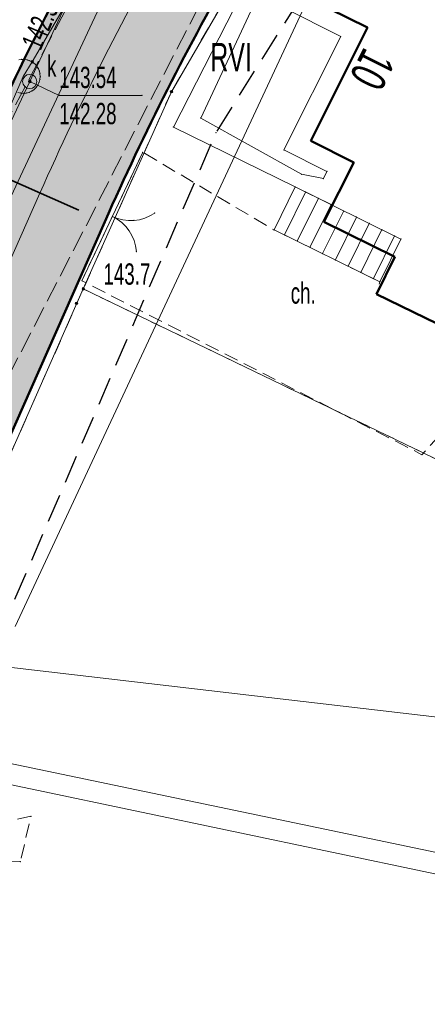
# Model space of a CAD drawing. Extents: x 6456700 to 6518119, y 5963420 to 5980059.
# Tile 153 of 256: x 6512206 to 6512221, y 5965812 to 5965846. Entities that reach past the tile are written whole.
import ezdxf
from ezdxf.enums import TextEntityAlignment as Align

# ---------------------------------------------------------------- set-up
doc = ezdxf.new("R2010")
doc.units = 0
doc.header["$MEASUREMENT"] = 0
for name, pattern in [('L_0_03', [1, 0.5, -0.5]), ('L_0_04', [1.5, 1, -0.5]), ('L_0_52', [1, 0.75, -0.25]), ('L_0_5A', [0.75, 0.5, -0.25])]:
    doc.linetypes.add(name, pattern=pattern)
doc.layers.get('0').update_dxf_attribs({"color": 2, "linetype": 'CONTINUOUS', "lineweight": 5})
for name, color, linetype, lineweight in [('18mm Kreska ciągła', 7, 'CONTINUOUS', 18), ('203_punkt_graniczny', 7, 'CONTINUOUS', 18), ('209_oznaczenie_konturu_klasyfikacyjnego', 96, 'CONTINUOUS', 18), ('218_kontur_uzytku_gruntowego', 96, 'L_0_03', 18), ('219_dzialka_ewidencyjna', 7, 'CONTINUOUS', 18), ('238_Punkt_adresowy_budynku', 7, 'CONTINUOUS', 18), ('312_budynek_ewidencyjny', 7, 'CONTINUOUS', 18), ('352_schody', 7, 'CONTINUOUS', 18), ('35mm Ciągła', 7, 'CONTINUOUS', 35), ('50mm Kreska ciągła', 7, 'CONTINUOUS', 50), ('9mm Kreska ciągła', 252, 'CONTINUOUS', 9), ('brama', 7, 'CONTINUOUS', 18), ('chodnik', 7, 'CONTINUOUS', 18), ('chodnik_Atr17', 7, 'CONTINUOUS', 18), ('jezdnia', 7, 'CONTINUOUS', 18), ('ogrodzenie_trwale', 7, 'CONTINUOUS', 18), ('pikieta_naturalna', 7, 'CONTINUOUS', 18), ('pikieta_naturalna_Atr2', 7, 'CONTINUOUS', 18), ('przewod_elektroenergetyczny_niskiego_napiecia', 7, 'CONTINUOUS', 18), ('przewod_kanalizacyjny', 7, 'CONTINUOUS', 18), ('przewod_telekomunikacyjny_podziemny', 7, 'CONTINUOUS', 18), ('przewod_wodociagowy', 7, 'CONTINUOUS', 18), ('rzedna', 7, 'CONTINUOUS', 18), ('rzedna_Atr2', 7, 'CONTINUOUS', 18), ('rzedna_Atr3', 7, 'CONTINUOUS', 18), ('skarpa_nieumocniona', 7, 'CONTINUOUS', 18), ('studnia_kanalizacyjna', 7, 'CONTINUOUS', 18), ('taras', 7, 'CONTINUOUS', 18), ('wlaz_do_komory_lub_kanalu___okragly', 7, 'CONTINUOUS', 18), ('wlaz_do_komory_lub_kanalu___okragly_Atr17', 7, 'CONTINUOUS', 18), ('Zakres', 7, 'CONTINUOUS', 18)]:
    doc.layers.add(name, color=color, linetype=linetype, lineweight=lineweight)
doc.styles.get("Standard").update_dxf_attribs({"font": 'txt', "width": 0.75})

# ---------------------------------------------------------------- blocks, each defined once
blk = doc.blocks.new('mdcp_nowa')
at = {"layer": '203_punkt_graniczny', "linetype": 'Continuous', "lineweight": 18, "true_color": 0x000000}
for points in [[(6494942.78, 5982294.695, 1), (6494942.78, 5982294.785, 1)], [(6494939.67, 5982287.735, 1), (6494939.67, 5982287.825, 1)]]:
    blk.add_hatch(color=18, dxfattribs=at).paths.add_polyline_path(points)
at = {"layer": 'pikieta_naturalna', "linetype": 'Continuous', "lineweight": 18, "true_color": 0x000000}
blk.add_hatch(color=18, dxfattribs=at).paths.add_polyline_path([(6494939.43, 5982287.225, 1), (6494939.43, 5982287.315, 1)])
at = {"layer": 'rzedna', "linetype": 'Continuous', "lineweight": 18, "true_color": 0x000000}
for points in [[(6494937.87, 5982295.745, 1), (6494937.87, 5982295.835, 1)], [(6494937.78, 5982295.055, 1), (6494937.78, 5982295.145, 1)]]:
    blk.add_hatch(color=18, dxfattribs=at).paths.add_polyline_path(points)
at = {"layer": '203_punkt_graniczny', "color": 7, "linetype": 'Continuous', "lineweight": 18}
for centre in [(6494942.78, 5982294.74), (6494939.67, 5982287.78)]:
    blk.add_circle(centre, 0.045, dxfattribs=at)
at = {"layer": '203_punkt_graniczny'}
for p in [(6494942.78, 5982294.74), (6494939.67, 5982287.78)]:
    blk.add_point(p, dxfattribs=at)
at = {"layer": '218_kontur_uzytku_gruntowego', "lineweight": 18, "flags": 128}
for points in [[(6494951.62, 5982309.96), (6494942.78, 5982294.74)], [(6494942.78, 5982294.74), (6494939.67, 5982287.78)], [(6494939.67, 5982287.78), (6494929.5, 5982264.73)], [(6494970.44, 5982272.94), (6494939.67, 5982287.78)]]:
    blk.add_lwpolyline(points, dxfattribs=at)
at = {"layer": '218_kontur_uzytku_gruntowego'}
for p in [(6494942.78, 5982294.74), (6494942.78, 5982294.74), (6494942.78, 5982294.74), (6494942.78, 5982294.74), (6494939.67, 5982287.78), (6494939.67, 5982287.78), (6494939.67, 5982287.78), (6494939.67, 5982287.78), (6494939.67, 5982287.78), (6494939.67, 5982287.78)]:
    blk.add_point(p, dxfattribs=at)
at = {"layer": '219_dzialka_ewidencyjna', "color": 3, "linetype": 'Continuous', "lineweight": 18, "flags": 128}
for points in [[(6494942.78, 5982294.74), (6494951.62, 5982309.96)], [(6494942.78, 5982294.74), (6494939.67, 5982287.78)], [(6494939.67, 5982287.78), (6494929.5, 5982264.73)], [(6494939.67, 5982287.78), (6494970.44, 5982272.94)]]:
    blk.add_lwpolyline(points, dxfattribs=at)
at = {"layer": '219_dzialka_ewidencyjna', "color": 3}
for p in [(6494942.78, 5982294.74), (6494942.78, 5982294.74), (6494939.67, 5982287.78), (6494939.67, 5982287.78), (6494939.67, 5982287.78)]:
    blk.add_point(p, dxfattribs=at)
at = {"layer": '312_budynek_ewidencyjny', "color": 7, "linetype": 'Continuous', "lineweight": 50, "flags": 128}
for points in [[(6494949.7, 5982297), (6494947.67, 5982298.02)], [(6494947.7, 5982293), (6494949.7, 5982297)], [(6494949.22, 5982292.24), (6494947.7, 5982293)], [(6494948.16, 5982290.15), (6494949.22, 5982292.24)], [(6494950.66, 5982288.91), (6494948.16, 5982290.15)], [(6494950.02, 5982287.6), (6494950.66, 5982288.91)], [(6494954.73, 5982285.3), (6494950.02, 5982287.6)]]:
    blk.add_lwpolyline(points, dxfattribs=at)
at = {"layer": '312_budynek_ewidencyjny'}
for p in [(6494949.7, 5982297), (6494949.7, 5982297), (6494947.7, 5982293), (6494947.7, 5982293), (6494949.22, 5982292.24), (6494949.22, 5982292.24), (6494948.16, 5982290.15), (6494948.16, 5982290.15), (6494950.66, 5982288.91), (6494950.66, 5982288.91), (6494950.02, 5982287.6), (6494950.02, 5982287.6)]:
    blk.add_point(p, dxfattribs=at)
at = {"layer": '352_schody', "color": 7, "linetype": 'Continuous', "lineweight": 18, "flags": 128}
blk.add_lwpolyline([(6494950.14, 5982288.03), (6494946.4, 5982289.87), (6494947.15, 5982291.38), (6494950.88, 5982289.54)], close=True, dxfattribs=at)
for points in [[(6494947.517, 5982291.199), (6494946.771, 5982289.687)], [(6494947.965, 5982290.978), (6494947.22, 5982289.467)], [(6494948.414, 5982290.757), (6494947.669, 5982289.246)], [(6494948.862, 5982290.535), (6494948.117, 5982289.025)], [(6494949.311, 5982290.314), (6494948.566, 5982288.804)], [(6494949.759, 5982290.093), (6494949.014, 5982288.584)], [(6494950.207, 5982289.872), (6494949.463, 5982288.363)], [(6494950.656, 5982289.651), (6494949.912, 5982288.142)]]:
    blk.add_lwpolyline(points, dxfattribs=at)
at = {"layer": '352_schody'}
for p in [(6494947.15, 5982291.38), (6494947.15, 5982291.38), (6494947.517, 5982291.199), (6494947.965, 5982290.978), (6494948.414, 5982290.757), (6494948.862, 5982290.535), (6494949.311, 5982290.314), (6494946.4, 5982289.87), (6494946.4, 5982289.87), (6494949.759, 5982290.093), (6494950.207, 5982289.872), (6494946.771, 5982289.687), (6494950.656, 5982289.651), (6494950.88, 5982289.54), (6494950.88, 5982289.54), (6494947.22, 5982289.467), (6494947.669, 5982289.246), (6494948.117, 5982289.025), (6494948.566, 5982288.804), (6494949.014, 5982288.584), (6494949.463, 5982288.363), (6494949.912, 5982288.142), (6494950.14, 5982288.03), (6494950.14, 5982288.03)]:
    blk.add_point(p, dxfattribs=at)
at = {"layer": 'brama', "color": 7, "linetype": 'Continuous', "lineweight": 18, "flags": 128}
blk.add_lwpolyline([(6494941.77, 5982292.6), (6494939.62, 5982288.07)], dxfattribs=at)
at = {"layer": 'brama', "color": 7, "linetype": 'Continuous', "lineweight": 18}
for centre, start, end in [((6494941.338, 5982291.69), 244.61, 304.61), ((6494940.052, 5982288.98), 4.61, 64.61)]:
    blk.add_arc(centre, 1.5, start, end, dxfattribs=at)
at = {"layer": 'brama'}
for p in [(6494941.77, 5982292.6), (6494940.695, 5982290.335), (6494940.695, 5982290.335), (6494942.19, 5982290.456), (6494941.459, 5982290.195), (6494941.286, 5982289.832), (6494941.547, 5982289.1), (6494939.62, 5982288.07)]:
    blk.add_point(p, dxfattribs=at)
at = {"layer": 'chodnik', "color": 7, "linetype": 'L_0_5A', "lineweight": 18, "flags": 128}
blk.add_lwpolyline([(6494946.4, 5982289.86), (6494950.14, 5982288.03), (6494950.02, 5982287.6), (6494954.73, 5982285.3), (6494951.62, 5982281.93), (6494939.62, 5982288.07), (6494941.77, 5982292.6)], close=True, dxfattribs=at)
at = {"layer": 'chodnik'}
for p in [(6494941.77, 5982292.6), (6494946.4, 5982289.86), (6494939.62, 5982288.07), (6494950.14, 5982288.03), (6494950.02, 5982287.6), (6494951.62, 5982281.93)]:
    blk.add_point(p, dxfattribs=at)
at = {"layer": 'jezdnia', "color": 7, "linetype": 'L_0_52', "lineweight": 18, "flags": 128}
blk.add_lwpolyline([(6495134.37, 5982583.3), (6495113.38, 5982574.25), (6495104.78, 5982567.21), (6495094.42, 5982556.42), (6495077.25, 5982527.64), (6495065.47, 5982509.01), (6495049.82, 5982491.48), (6495035, 5982466.78), (6495029.3, 5982456), (6495014.86, 5982429.39), (6495004.75, 5982409.18), (6494998.73, 5982397.06), (6494987.52, 5982373.63), (6494982.83, 5982364.72), (6494972.31, 5982345.03), (6494970.53, 5982342.23), (6494960.57, 5982327.01), (6494956.04, 5982320.35), (6494947.33, 5982304.72), (6494935.61, 5982281.93), (6494926.04, 5982257.99), (6494919.72, 5982242.45), (6494913.81, 5982225.8), (6494910.48, 5982216.25), (6494906.14, 5982216.99), (6494909.9, 5982227.31), (6494916.12, 5982243.16), (6494921.48, 5982258.77), (6494931.15, 5982282.69), (6494943.64, 5982306.31), (6494959.06, 5982330.89), (6494969.1, 5982347.08), (6494979.83, 5982365.44), (6494985.75, 5982378.98), (6494994.88, 5982398.03), (6495001.66, 5982410.76), (6495011.8, 5982430.8), (6495026, 5982457.23), (6495032.25, 5982468.97), (6495046.11, 5982493.71), (6495063.09, 5982514.09), (6495073.26, 5982529.52), (6495082.96, 5982547.05), (6495093.01, 5982560.56), (6495101.98, 5982569.59), (6495101.3, 5982571.6), (6495108.99, 5982577.59), (6495110.03, 5982578.44), (6495121.58, 5982583.64), (6495122.46, 5982584.02), (6495130.77, 5982587.79), (6495134.82, 5982589.62), (6495140.56, 5982589.08), (6495141.32, 5982585.54)], close=True, dxfattribs=at)
at = {"layer": 'ogrodzenie_trwale'}
for p in [(6494939.62, 5982288.07), (6494939.62, 5982288.07), (6494939.43, 5982287.27), (6494951.62, 5982281.93)]:
    blk.add_point(p, dxfattribs=at)
at = {"layer": 'pikieta_naturalna', "color": 7, "linetype": 'Continuous', "lineweight": 18}
blk.add_circle((6494939.43, 5982287.27), 0.045, dxfattribs=at)
at = {"layer": 'pikieta_naturalna'}
blk.add_point((6494939.43, 5982287.27), dxfattribs=at)
at = {"layer": 'przewod_elektroenergetyczny_niskiego_napiecia', "color": 1, "linetype": 'Continuous', "lineweight": 18, "flags": 128}
blk.add_lwpolyline([(6494937.26, 5982275.87), (6494951.04, 5982305.39)], dxfattribs=at)
at = {"layer": 'przewod_kanalizacyjny', "color": 34, "linetype": 'Continuous', "lineweight": 18, "flags": 128}
for points in [[(6494937.55, 5982295.28), (6494937.87, 5982295.79), (6494942.29, 5982303.37), (6494945.64, 5982309.15), (6494950.34, 5982317.08), (6494950.65, 5982317.6)], [(6494923.97, 5982263.81), (6494927.61, 5982272.28), (6494937.31, 5982294.73), (6494937.55, 5982295.28)], [(6494967.86, 5982267.37), (6494965.79, 5982264.26), (6494927.61, 5982272.28)]]:
    blk.add_lwpolyline(points, dxfattribs=at)
at = {"layer": 'przewod_kanalizacyjny'}
for p in [(6494937.87, 5982295.79), (6494937.55, 5982295.28), (6494937.55, 5982295.28)]:
    blk.add_point(p, dxfattribs=at)
at = {"layer": 'przewod_telekomunikacyjny_podziemny', "color": 30, "linetype": 'Continuous', "lineweight": 18, "flags": 128}
blk.add_lwpolyline([(6494901.62, 5982190.73), (6494906.93, 5982205.38), (6494911.62, 5982220.93), (6494915.73, 5982231.59), (6494911.08, 5982233.33), (6494928.49, 5982275.35), (6494946.57, 5982313.81), (6494960.48, 5982334.35), (6494965.17, 5982341.38), (6494972.14, 5982353.83), (6494985.3, 5982378.53), (6494993.02, 5982395.45), (6495008.18, 5982425.35), (6495017.88, 5982443.43), (6495022.56, 5982450.66), (6495031.38, 5982466.91), (6495039.03, 5982482.79), (6495040.55, 5982485.59), (6495048.7, 5982498.93), (6495056.63, 5982506.55), (6495061.71, 5982512.37), (6495068.26, 5982521.25), (6495074.92, 5982532.24)], dxfattribs=at)
at = {"layer": 'przewod_wodociagowy', "color": 5, "linetype": 'Continuous', "lineweight": 18, "flags": 128}
for points in [[(6494907.57, 5982152.18), (6494905.83, 5982154.51), (6494898.25, 5982164.04), (6494898.06, 5982180.83), (6494903.98, 5982205.49), (6494905.04, 5982209.28), (6494911.31, 5982228.37), (6494914.05, 5982237.38), (6494923.22, 5982259.63), (6494928.59, 5982272.81), (6494941.25, 5982299.9), (6494937.3, 5982301.7), (6494937.02, 5982301.82)], [(6494960.64, 5982271.68), (6494933.7, 5982274.82), (6494925.4, 5982277.43), (6494915.4, 5982282.06), (6494913.73, 5982282.44)], [(6494967.4, 5982267.75), (6494965.65, 5982265.07), (6494928.59, 5982272.81)]]:
    blk.add_lwpolyline(points, dxfattribs=at)
at = {"layer": 'rzedna', "color": 7, "linetype": 'Continuous', "lineweight": 18}
for centre in [(6494937.87, 5982295.79), (6494937.78, 5982295.1)]:
    blk.add_circle(centre, 0.045, dxfattribs=at)
at = {"layer": 'rzedna'}
for p in [(6494937.87, 5982295.79), (6494937.78, 5982295.1)]:
    blk.add_point(p, dxfattribs=at)
at = {"layer": 'rzedna_Atr2', "color": 7, "linetype": 'Continuous', "lineweight": 18, "flags": 128}
blk.add_lwpolyline([(6494937.78, 5982295.1), (6494938.82, 5982294.61), (6494941.737, 5982294.61)], dxfattribs=at)
at = {"layer": 'rzedna_Atr2'}
for p in [(6494937.78, 5982295.1), (6494938.82, 5982294.61), (6494941.737, 5982294.61)]:
    blk.add_point(p, dxfattribs=at)
at = {"layer": 'skarpa_nieumocniona', "color": 7, "linetype": 'L_0_5A', "lineweight": 18, "flags": 128}
blk.add_lwpolyline([(6494937.45, 5982267.57), (6494931.1, 5982267.71), (6494937.82, 5982269.17)], close=True, dxfattribs=at)
at = {"layer": 'skarpa_nieumocniona'}
for p in [(6494937.82, 5982269.17), (6494937.82, 5982269.17), (6494937.45, 5982267.57), (6494937.45, 5982267.57)]:
    blk.add_point(p, dxfattribs=at)
at = {"layer": 'studnia_kanalizacyjna', "color": 34, "linetype": 'Continuous', "lineweight": 18, "flags": 128}
blk.add_lwpolyline([(6494937.39, 5982295.86), (6494937.49, 5982295.88), (6494937.59, 5982295.88), (6494937.69, 5982295.86), (6494937.78, 5982295.83), (6494937.87, 5982295.78), (6494937.96, 5982295.72), (6494938.02, 5982295.65), (6494938.08, 5982295.56), (6494938.12, 5982295.47), (6494938.14, 5982295.37), (6494938.15, 5982295.27), (6494938.14, 5982295.17), (6494938.11, 5982295.07), (6494938.07, 5982294.98), (6494938.01, 5982294.89), (6494937.94, 5982294.82), (6494937.85, 5982294.76), (6494937.76, 5982294.72), (6494937.66, 5982294.69), (6494937.56, 5982294.68), (6494937.46, 5982294.69), (6494937.36, 5982294.71)], dxfattribs=at)
at = {"layer": 'studnia_kanalizacyjna'}
for p in [(6494937.49, 5982295.88), (6494937.59, 5982295.88), (6494937.69, 5982295.86), (6494937.78, 5982295.83), (6494937.87, 5982295.78), (6494937.96, 5982295.72), (6494938.02, 5982295.65), (6494938.08, 5982295.56), (6494938.12, 5982295.47), (6494938.14, 5982295.37), (6494938.14, 5982295.17), (6494938.15, 5982295.27), (6494937.85, 5982294.76), (6494937.94, 5982294.82), (6494938.01, 5982294.89), (6494938.07, 5982294.98), (6494938.11, 5982295.07), (6494937.46, 5982294.69), (6494937.56, 5982294.68), (6494937.66, 5982294.69), (6494937.76, 5982294.72)]:
    blk.add_point(p, dxfattribs=at)
at = {"layer": 'taras', "color": 7, "linetype": 'Continuous', "lineweight": 18, "flags": 128}
for points in [[(6494947.15, 5982291.38), (6494942.85, 5982293.49), (6494945.55, 5982298.77), (6494946.44, 5982299.04), (6494947.84, 5982298.36), (6494947.67, 5982298.02), (6494949.7, 5982297), (6494947.7, 5982293), (6494949.22, 5982292.24), (6494948.46, 5982290.73)], [(6494947.372, 5982291.828), (6494943.815, 5982293.811), (6494945.928, 5982298.317), (6494946.394, 5982298.465), (6494946.882, 5982298.034), (6494946.723, 5982297.706), (6494948.753, 5982296.686), (6494946.751, 5982292.684), (6494948.268, 5982291.924), (6494948.146, 5982291.673)]]:
    blk.add_lwpolyline(points, close=True, dxfattribs=at)
at = {"layer": 'taras'}
for p in [(6494949.7, 5982297), (6494948.753, 5982296.686), (6494943.815, 5982293.811), (6494942.85, 5982293.49), (6494947.7, 5982293), (6494946.751, 5982292.684), (6494949.22, 5982292.24), (6494947.372, 5982291.828), (6494948.146, 5982291.673), (6494948.268, 5982291.924), (6494947.15, 5982291.38), (6494948.46, 5982290.73)]:
    blk.add_point(p, dxfattribs=at)
at = {"layer": 'wlaz_do_komory_lub_kanalu___okragly', "color": 7, "linetype": 'Continuous', "lineweight": 13}
blk.add_circle((6494937.78, 5982295.1), 0.25, dxfattribs=at)
at = {"layer": 'wlaz_do_komory_lub_kanalu___okragly'}
blk.add_point((6494937.78, 5982295.1), dxfattribs=at)
at = {"layer": 'Zakres', "linetype": 'L_0_04', "lineweight": 25, "flags": 128}
blk.add_lwpolyline([(6495113.77, 5985050.22), (6495121.12, 5984877.07), (6495125.76, 5984757.87), (6495129.89, 5984649.81), (6495141.08, 5984611.3), (6495145.77, 5984544.53), (6495147.36, 5984487.27), (6495157.22, 5984392.07), (6495162.95, 5984387.45), (6495180.24, 5984384.16), (6495229.5, 5984386.61), (6495251.65, 5984373.41), (6495258.77, 5984357.12), (6495255.44, 5984330.44), (6495250.77, 5984304.39), (6495252.21, 5984282.78), (6495255.46, 5984256.45), (6495254.94, 5984238.25), (6495266.4, 5984211), (6495277.24, 5984182.33), (6495294.2, 5984133.19), (6495300.94, 5984095.37), (6495313.24, 5984037.69), (6495317.44, 5983978.18), (6495300.35, 5983922.18), (6495282.35, 5983883.38), (6495266.21, 5983862.23), (6495242.03, 5983839.67), (6495211.11, 5983816.86), (6495158.26, 5983772.66), (6495130.6, 5983651.16), (6495116.31, 5983543.43), (6495129.51, 5983346.73), (6495134.58, 5983264.71), (6495139.64, 5983186.97), (6495193.25, 5983077.94), (6495199.2, 5983041.97), (6495206.23, 5983026), (6495208.96, 5983004.88), (6495202.27, 5982979.48), (6495202.42, 5982950.13), (6495209.35, 5982897.38), (6495215.97, 5982850.34), (6495228.6, 5982809.97), (6495226.85, 5982778.82), (6495225.04, 5982750.56), (6495220.26, 5982723.37), (6495226.54, 5982679.97), (6495206.06, 5982669.48), (6495192.68, 5982657.71), (6495184.57, 5982648.65), (6495174.78, 5982624.58), (6495164.23, 5982604.61), (6495150.7, 5982588.3), (6495137.69, 5982582.43), (6495118.26, 5982573.75), (6495100.35, 5982558.42), (6495090.36, 5982544.99), (6495075.87, 5982519.06), (6495060.83, 5982499.68), (6495049.41, 5982485.49), (6495035.07, 5982459.7), (6495006.7, 5982406.64), (6494980.89, 5982351.84), (6494944.35, 5982293.29), (6494925.72, 5982250.11), (6494905.2, 5982190.37), (6494898.43, 5982153.5), (6494879.51, 5982063.89), (6494864.14, 5981992.66), (6494816.93, 5981768.61), (6494777.79, 5981577.7), (6494739.84, 5981394.72), (6494718.65, 5981297.89), (6494716.45, 5981237.31), (6494738.62, 5981208.21), (6494776.48, 5981173.06), (6494817.16, 5981137.44), (6494847.63, 5981109.8), (6494877.39, 5981077.08), (6494912.75, 5981030.55), (6494916.06, 5981014.71), (6494903.86, 5980957.01), (6494916.13, 5980953.51), (6494892.32, 5980927.59), (6494850.7, 5980858.8), (6494806.81, 5980779.89), (6494785.1, 5980753.49), (6494715.22, 5980723.29), (6494679.96, 5980686.78), (6494651.35, 5980651.29), (6494549.14, 5980683.24), (6494511.84, 5980659.66), (6494443.61, 5980630.33), (6494428.78, 5980598.6), (6494431.58, 5980579.46), (6494420.56, 5980549.76), (6494416.45, 5980528.2), (6494403.86, 5980507.16), (6494388.89, 5980482.96), (6494365.32, 5980407.99), (6494335.67, 5980315.15), (6494332.29, 5980297.41), (6494335.1, 5980278.18), (6494347.25, 5980254.84), (6494336.79, 5980250.09), (6494300.04, 5980271.34), (6494320.8, 5980301.43), (6494336.81, 5980349.17), (6494344.85, 5980380.92), (6494360.85, 5980437.13), (6494374.18, 5980476.38), (6494386.14, 5980498.84), (6494403.02, 5980528.52), (6494411.33, 5980563.19), (6494420.84, 5980586.25), (6494420.25, 5980601.11), (6494434.95, 5980635.94), (6494446.75, 5980644.99), (6494465.77, 5980647.27), (6494513.02, 5980669.46), (6494507.85, 5980679.68), (6494547.89, 5980705.83), (6494570.06, 5980691.34), (6494636.17, 5980669.05), (6494706.14, 5980756.86), (6494742.78, 5980772.58), (6494798.53, 5980814.27), (6494826.12, 5980867.97), (6494849.57, 5980908.6), (6494845.35, 5980942.01), (6494853.94, 5980970.83), (6494891.08, 5980960.54), (6494890.11, 5980965.73), (6494903.94, 5981025.69), (6494869.98, 5981070.3), (6494770.97, 5981160.58), (6494728.18, 5981200.64), (6494706.13, 5981229.56), (6494707.94, 5981299.75), (6494728.84, 5981398.1), (6494767.06, 5981580.19), (6494806.17, 5981770.55), (6494854.36, 5981994.76), (6494869.73, 5982065.97), (6494888.61, 5982155.44), (6494891.67, 5982173.95), (6494895.82, 5982197.45), (6494916.38, 5982253.72), (6494935.47, 5982297.95), (6494954.97, 5982331.67), (6494972.09, 5982356.64), (6494997.76, 5982411.14), (6495026.29, 5982464.48), (6495041.09, 5982491.09), (6495052.99, 5982505.88), (6495067.51, 5982524.6), (6495081.94, 5982550.43), (6495092.99, 5982565.28), (6495112.86, 5982582.29), (6495133.59, 5982591.55), (6495144.48, 5982596.46), (6495155.87, 5982610.19), (6495165.7, 5982628.8), (6495175.96, 5982654.03), (6495185.62, 5982664.83), (6495200.4, 5982677.82), (6495212.49, 5982688.04), (6495209.64, 5982723.43), (6495215.22, 5982750.57), (6495216.87, 5982779.54), (6495218.31, 5982809.31), (6495206.86, 5982847.92), (6495199.44, 5982894.74), (6495192.11, 5982948.71), (6495190.16, 5982979.24), (6495183.47, 5983075.16), (6495129.79, 5983184.34), (6495124.6, 5983264.07), (6495119.53, 5983346.09), (6495106.27, 5983543.75), (6495120.74, 5983652.9), (6495148.75, 5983779.42), (6495204.15, 5983826.04), (6495273.41, 5983889.36), (6495288.53, 5983927.42), (6495300.83, 5983964.69), (6495303.91, 5983980.14), (6495301.32, 5984039.55), (6495291.1, 5984093.63), (6495284.5, 5984130.67), (6495267.84, 5984178.93), (6495257.12, 5984207.3), (6495244.96, 5984236.19), (6495244.79, 5984255.42), (6495242.25, 5984281.97), (6495240.71, 5984304.95), (6495245.55, 5984331.94), (6495248.51, 5984355.64), (6495243.77, 5984366.47), (6495226.98, 5984376.47), (6495179.54, 5984374.12), (6495158.61, 5984378.09), (6495147.7, 5984386.91), (6495137.38, 5984486.61), (6495135.78, 5984544.04), (6495131.18, 5984609.54), (6495119.95, 5984648.2), (6495115.76, 5984757.49), (6495111.12, 5984876.67), (6495103.73, 5985050.93), (6495109.36, 5985081.73), (6495120.41, 5985085.88)], close=True, dxfattribs=at)
at = {"layer": 'Zakres'}
blk.add_point((6494944.35, 5982293.29), dxfattribs=at)
at = {"layer": '209_oznaczenie_konturu_klasyfikacyjnego', "lineweight": 20, "width": 0.66}
blk.add_text('RVI', height=1, dxfattribs=at).set_placement((6494944.15, 5982296.46), align=Align.TOP_LEFT)
at = {"layer": '238_Punkt_adresowy_budynku', "color": 7, "lineweight": 25, "width": 0.66}
blk.add_text('10', height=1.25, rotation=243.4, dxfattribs=at).set_placement((6494950.707, 5982295.79), align=Align.TOP_LEFT)
at = {"layer": 'chodnik_Atr17', "color": 7, "lineweight": 15, "width": 0.66}
blk.add_text('ch.', height=0.75, dxfattribs=at).set_placement((6494946.99, 5982288.01), align=Align.TOP_LEFT)
at = {"layer": 'pikieta_naturalna_Atr2', "color": 7, "lineweight": 15, "width": 0.66}
blk.add_text('143.7', height=0.75, dxfattribs=at).set_placement((6494940.38, 5982288.68), align=Align.TOP_LEFT)
at = {"layer": 'rzedna_Atr2', "color": 7, "lineweight": 15, "width": 0.66}
blk.add_text('142.30', height=0.75, rotation=66.9, dxfattribs=at).set_placement((6494937.47, 5982296.455), align=Align.TOP_LEFT)
at = {"layer": 'rzedna_Atr2', "color": 34, "lineweight": 15, "width": 0.66}
blk.add_text('143.54', height=0.75, dxfattribs=at).set_placement((6494938.82, 5982295.618), align=Align.TOP_LEFT)
at = {"layer": 'rzedna_Atr3', "color": 34, "lineweight": 15, "width": 0.66}
blk.add_text('142.28', height=0.75, dxfattribs=at).set_placement((6494938.82, 5982294.343), align=Align.TOP_LEFT)
at = {"layer": 'wlaz_do_komory_lub_kanalu___okragly_Atr17', "color": 7, "lineweight": 15, "width": 0.66}
blk.add_text('k', height=0.75, dxfattribs=at).set_placement((6494938.39, 5982296.02), align=Align.TOP_LEFT)

msp = doc.modelspace()

# ---------------------------------------------------------------- block references
at = {"linetype": 'ByBlock'}
msp.add_blockref('mdcp_nowa', (17268.786, -16450.998), dxfattribs=at)

# ---------------------------------------------------------------- next in the draw order: hatches: boundary and pattern name
at = {"layer": '9mm Kreska ciągła'}
h = msp.add_hatch(dxfattribs=at)
h.set_pattern_fill('SAND_AND_LIME', color=4, scale=0.1)
h.set_pattern_definition([(37.5, (6512163.41104, 5965706.02106), (-0.006803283, 0.208096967), [0, -0.16416, 0, -0.1836, 0, -0.1755]), (7.5, (6512163.41104, 5965706.02106), (0.19113588, 0.30479178), [0, -0.08856, 0, -0.14796, 0, -0.0567]), (-32.5, (6512163.2782, 5965706.02106), (0.33632732, 0.00061118), [0, -0.054, 0, -0.1944, 0, -0.2538]), (-42.5, (6512163.2782, 5965706.02106), (0.32466167, 0.09478896), [0, -0.027, 0, -0.12744, 0, -0.1458])])
edge = h.paths.add_edge_path()
edge.add_line((6512494.454, 5966351.121), (6512492.815, 5966327.914))
edge.add_arc((6512641.445, 5966317.419), 149, 175.96099, 178.25385)
edge.add_line((6512492.514, 5966321.96), (6512491.933, 5966302.891))
edge.add_arc((6512440.957, 5966304.445), 51, 348.133, 358.2538, ccw=False)
edge.add_line((6512490.867, 5966293.957), (6512486.741, 5966274.321))
edge.add_arc((6512500.441, 5966271.442), 14, 168.133, 189.6608)
edge.add_line((6512486.64, 5966269.093), (6512490.395, 5966247.035))
edge.add_line((6512490.395, 5966247.035), (6512490.607, 5966245.791))
edge.add_arc((6512474.833, 5966243.106), 16, 357.4133, 369.6608, ccw=False)
edge.add_line((6512490.817, 5966242.384), (6512490.724, 5966240.322))
edge.add_arc((6512474.74, 5966241.044), 16, 304.6947, 357.4133, ccw=False)
edge.add_line((6512483.848, 5966227.889), (6512479.157, 5966224.642))
edge.add_arc((6512563.968, 5966102.134), 149, 124.69475, 128.17467)
edge.add_line((6512471.877, 5966219.268), (6512459.798, 5966209.771))
edge.add_arc((6512468.451, 5966198.766), 14, 128.1747, 146.5283)
edge.add_line((6512456.773, 5966206.487), (6512454.137, 5966202.499))
edge.add_arc((6512536.718, 5966147.898), 99, 146.52826, 150.19331)
edge.add_line((6512450.815, 5966197.109), (6512447.264, 5966190.909))
edge.add_arc((6512533.167, 5966141.699), 99, 150.19331, 155.56334)
edge.add_line((6512443.035, 5966182.654), (6512432.867, 5966160.275))
edge.add_arc((6512409.196, 5966171.031), 26, 321.1758, 335.5633, ccw=False)
edge.add_line((6512429.452, 5966154.731), (6512421.621, 5966145))
edge.add_arc((6512409.156, 5966155.031), 16, 309.5931, 321.1758, ccw=False)
edge.add_line((6512419.353, 5966142.701), (6512410.592, 5966135.455))
edge.add_arc((6512400.395, 5966147.785), 16, 291.7201, 309.5931, ccw=False)
edge.add_line((6512406.316, 5966132.921), (6512399.28, 5966130.118))
edge.add_arc((6512417.414, 5966084.597), 49, 111.7201, 118.6787)
edge.add_line((6512393.899, 5966127.586), (6512378.766, 5966119.308))
edge.add_arc((6512390.283, 5966098.252), 24, 118.6787, 130.9764)
edge.add_line((6512374.545, 5966116.372), (6512369.458, 5966111.954))
edge.add_arc((6512385.196, 5966093.834), 24, 130.9764, 144.2474)
edge.add_line((6512365.719, 5966107.857), (6512360.498, 5966100.604))
edge.add_arc((6512392.148, 5966077.817), 39, 144.2474, 151.7186)
edge.add_line((6512357.804, 5966096.296), (6512346.179, 5966074.69))
edge.add_arc((6512310.073, 5966094.116), 41, 323.54, 331.7186, ccw=False)
edge.add_line((6512343.048, 5966069.751), (6512332.977, 5966056.12))
edge.add_arc((6512291.959, 5966086.427), 51, 314.8687, 323.54, ccw=False)
edge.add_line((6512327.939, 5966050.283), (6512325.436, 5966047.791))
edge.add_arc((6512381.169, 5965991.802), 79, 134.86874, 142.03498)
edge.add_line((6512318.887, 5966040.401), (6512317.812, 5966039.024))
edge.add_arc((6512348.559, 5966015.032), 39, 142.035, 151.9019)
edge.add_line((6512314.155, 5966033.4), (6512307.014, 5966020.024))
edge.add_arc((6512085.596, 5966138.241), 251, 330.1315, 331.90193, ccw=False)
edge.add_line((6512303.256, 5966013.24), (6512293.172, 5965995.681))
edge.add_arc((6512509.097, 5965871.676), 249, 150.1315, 153.31422)
edge.add_line((6512286.62, 5965983.501), (6512270.802, 5965952.031))
edge.add_arc((6512493.279, 5965840.205), 249, 153.31422, 155.41165)
edge.add_line((6512266.858, 5965943.813), (6512249.846, 5965906.636))
edge.add_arc((6512203.471, 5965927.857), 51, 325.4005, 335.4117, ccw=False)
edge.add_line((6512245.451, 5965898.897), (6512232.463, 5965880.07))
edge.add_arc((6512313.954, 5965823.854), 99, 145.40047, 150.15364)
edge.add_line((6512228.085, 5965873.124), (6512213.877, 5965848.362))
edge.add_arc((6512299.746, 5965799.092), 99, 150.15364, 156.12969)
edge.add_line((6512209.214, 5965839.154), (6512198.858, 5965815.752))
edge.add_arc((6512518.006, 5965674.523), 349, 156.12969, 156.8073)
edge.add_line((6512197.211, 5965811.968), (6512194.929, 5965806.643))
edge.add_arc((6512331.888, 5965747.963), 149, 156.8073, 160.58951)
edge.add_line((6512191.357, 5965797.481), (6512178.615, 5965761.319))
edge.add_arc((6511941.881, 5965844.735), 251, 339.22463, 340.58951, ccw=False)
edge.add_line((6512176.561, 5965755.704), (6512169.456, 5965736.976))
edge.add_arc((6512195.168, 5965727.222), 27.5, 159.2246, 216.7393)
edge.add_line((6512173.13, 5965710.772), (6512174.444, 5965709.012))
edge.add_line((6512174.444, 5965709.012), (6512170.437, 5965706.021))
edge.add_line((6512170.437, 5965706.021), (6512164.212, 5965719.71))
edge.add_arc((6512161.212, 5965719.741), 3, 359.4073, 370.8714)
edge.add_arc((6512205.039, 5965728.159), 41.628, 165.2606, 190.8714, ccw=False)
edge.add_line((6512164.781, 5965738.75), (6512171.886, 5965757.477))
edge.add_arc((6511941.881, 5965844.735), 246, 339.22463, 340.58951)
edge.add_line((6512173.899, 5965762.981), (6512186.641, 5965799.143))
edge.add_arc((6512331.888, 5965747.963), 154, 156.8073, 160.58951, ccw=False)
edge.add_line((6512190.333, 5965808.612), (6512192.615, 5965813.937))
edge.add_arc((6512518.006, 5965674.523), 354, 156.12969, 156.8073, ccw=False)
edge.add_line((6512194.286, 5965817.775), (6512204.642, 5965841.178))
edge.add_arc((6512299.746, 5965799.092), 104, 150.15364, 156.12969, ccw=False)
edge.add_line((6512209.541, 5965850.851), (6512223.749, 5965875.613))
edge.add_arc((6512313.954, 5965823.854), 104, 145.40047, 150.15364, ccw=False)
edge.add_line((6512228.348, 5965882.91), (6512241.335, 5965901.737))
edge.add_arc((6512203.471, 5965927.857), 46, 325.4005, 335.4117)
edge.add_line((6512245.3, 5965908.717), (6512262.312, 5965945.894))
edge.add_arc((6512493.279, 5965840.205), 254, 153.31422, 155.41165, ccw=False)
edge.add_line((6512266.334, 5965954.276), (6512282.153, 5965985.747))
edge.add_arc((6512509.097, 5965871.676), 254, 150.1315, 153.31422, ccw=False)
edge.add_line((6512288.836, 5965998.171), (6512298.92, 5966015.73))
edge.add_arc((6512085.596, 5966138.241), 246, 330.1315, 331.90193)
edge.add_line((6512302.603, 5966022.379), (6512309.745, 5966035.755))
edge.add_arc((6512348.559, 5966015.032), 44, 142.035, 151.9019, ccw=False)
edge.add_line((6512313.87, 5966042.1), (6512314.945, 5966043.477))
edge.add_arc((6512381.169, 5965991.802), 84, 134.86874, 142.03498, ccw=False)
edge.add_line((6512321.909, 5966051.335), (6512324.411, 5966053.826))
edge.add_arc((6512291.959, 5966086.427), 46, 314.8687, 323.54)
edge.add_line((6512328.955, 5966059.091), (6512339.027, 5966072.722))
edge.add_arc((6512310.073, 5966094.116), 36, 323.54, 331.7186)
edge.add_line((6512341.776, 5966077.059), (6512353.4, 5966098.665))
edge.add_arc((6512392.148, 5966077.817), 44, 144.2474, 151.7186, ccw=False)
edge.add_line((6512356.44, 5966103.526), (6512361.662, 5966110.778))
edge.add_arc((6512385.196, 5966093.834), 29, 130.9764, 144.2474, ccw=False)
edge.add_line((6512366.18, 5966115.728), (6512371.267, 5966120.147))
edge.add_arc((6512390.283, 5966098.252), 29, 118.6787, 130.9764, ccw=False)
edge.add_line((6512376.366, 5966123.695), (6512391.499, 5966131.972))
edge.add_arc((6512417.414, 5966084.597), 54, 111.7201, 118.6787, ccw=False)
edge.add_line((6512397.43, 5966134.763), (6512404.466, 5966137.566))
edge.add_arc((6512400.395, 5966147.785), 11, 291.7201, 309.5931)
edge.add_line((6512407.405, 5966139.308), (6512409.544, 5966141.077))
edge.add_line((6512409.544, 5966141.077), (6512412.36, 5966140.811))
edge.add_line((6512412.36, 5966140.811), (6512417.441, 5966145.013))
edge.add_arc((6512409.156, 5966155.031), 13, 309.5931, 321.1758)
edge.add_line((6512419.284, 5966146.881), (6512427.115, 5966156.612))
edge.add_arc((6512409.196, 5966171.031), 23, 321.1758, 335.5633)
edge.add_line((6512430.135, 5966161.516), (6512434.645, 5966171.44))
edge.add_line((6512434.645, 5966171.44), (6512440.928, 5966185.268))
edge.add_line((6512440.928, 5966185.268), (6512439.963, 5966187.841))
edge.add_arc((6512668.213, 5966069.673), 257.025, 151.22581, 152.62894, ccw=False)
edge.add_line((6512442.925, 5966193.394), (6512446.477, 5966199.594))
edge.add_arc((6512536.718, 5966147.898), 104, 146.52826, 150.19331, ccw=False)
edge.add_line((6512449.966, 5966205.257), (6512452.602, 5966209.244))
edge.add_arc((6512468.451, 5966198.766), 19, 128.1747, 146.5283, ccw=False)
edge.add_line((6512456.708, 5966213.702), (6512468.787, 5966223.198))
edge.add_arc((6512563.968, 5966102.134), 154, 124.69475, 128.17467, ccw=False)
edge.add_line((6512476.311, 5966228.753), (6512481.002, 5966232))
edge.add_arc((6512474.74, 5966241.044), 11, 304.6947, 357.4133)
edge.add_line((6512485.729, 5966240.548), (6512485.822, 5966242.609))
edge.add_arc((6512474.833, 5966243.106), 11, 357.4133, 369.6608)
edge.add_line((6512485.677, 5966244.952), (6512485.4, 5966246.584))
edge.add_line((6512485.4, 5966246.584), (6512485.465, 5966247.035))
edge.add_line((6512485.465, 5966247.035), (6512481.305, 5966271.715))
edge.add_line((6512481.305, 5966271.715), (6512486.925, 5966298.805))
edge.add_line((6512486.925, 5966298.805), (6512487.695, 5966325.335))
edge.add_line((6512487.695, 5966325.335), (6512488.895, 5966340.485))
edge.add_line((6512488.895, 5966340.485), (6512488.714, 5966340.814))
edge.add_line((6512488.714, 5966340.814), (6512489.699, 5966354.77))
edge.add_line((6512489.699, 5966354.77), (6512494.454, 5966351.121))

# ---------------------------------------------------------------- next in the draw order: linework, layer by layer
at = {"layer": '18mm Kreska ciągła', "color": 4, "ltscale": 0.1}
msp.add_lwpolyline([(6512268.568, 5965953.153, 0.009152), (6512264.585, 5965944.854), (6512247.573, 5965907.677, -0.04371), (6512243.393, 5965900.317), (6512230.406, 5965881.49, 0.020743), (6512225.917, 5965874.369), (6512211.709, 5965849.606, 0.026081), (6512206.928, 5965840.166), (6512196.572, 5965816.764, 0.002957), (6512194.913, 5965812.952), (6512192.631, 5965807.628, 0.016505), (6512188.999, 5965798.312), (6512176.257, 5965762.15, -0.005955), (6512174.223, 5965756.591), (6512167.118, 5965737.863)], format="xyb", dxfattribs=at)
at = {"layer": '35mm Ciągła'}
msp.add_line((6512208.3, 5965839.559), (6512180.87, 5965851.708), dxfattribs=at)
at = {"layer": '50mm Kreska ciągła', "color": 5, "ltscale": 0.1}
for points in [[(6512164.781, 5965738.75), (6512171.886, 5965757.477, 0.005955), (6512173.899, 5965762.981), (6512186.641, 5965799.143, -0.016505), (6512190.333, 5965808.612), (6512192.615, 5965813.937, -0.002957), (6512194.286, 5965817.775), (6512204.642, 5965841.178, -0.026081), (6512209.541, 5965850.851), (6512223.749, 5965875.613, -0.020743), (6512228.348, 5965882.91), (6512241.335, 5965901.737, 0.04371), (6512245.3, 5965908.717), (6512262.312, 5965945.894, -0.009152), (6512266.334, 5965954.276)], [(6512270.802, 5965952.031, 0.009152), (6512266.858, 5965943.813), (6512249.846, 5965906.636, -0.04371), (6512245.451, 5965898.897), (6512232.463, 5965880.07, 0.020743), (6512228.085, 5965873.124), (6512213.877, 5965848.362, 0.026081), (6512209.214, 5965839.154), (6512198.858, 5965815.752, 0.002957), (6512197.211, 5965811.968), (6512194.929, 5965806.643, 0.016505), (6512191.357, 5965797.481), (6512178.615, 5965761.319, -0.005955), (6512176.561, 5965755.704), (6512169.456, 5965736.976, 0.25636), (6512173.13, 5965710.772), (6512174.444, 5965709.012), (6512170.437, 5965706.021), (6512164.212, 5965719.71)]]:
    msp.add_lwpolyline(points, format="xyb", dxfattribs=at)

doc.saveas('drawing.dxf')
